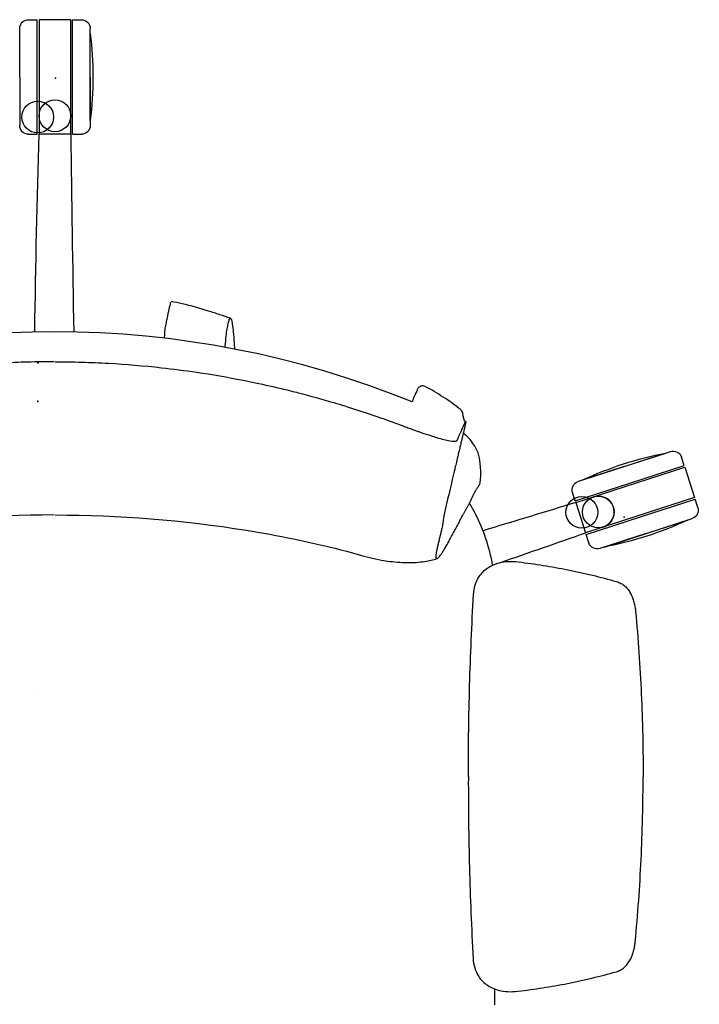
# Model space of a CAD drawing. Header units: metres. Extents: x 1.1 to 14.9, y -7.2 to 0.
# Tile 11 of 22: x 8.303 to 8.688, y -6.543 to -5.984. Entities that reach past the tile are written whole.
import ezdxf

# ---------------------------------------------------------------- set-up
doc = ezdxf.new("R2010")
doc.units = ezdxf.units.M
doc.header["$MEASUREMENT"] = 0
for name, color, linetype in [('2D_Any', 251, 'Continuous'), ('72_AIX_TNKFLEX_D3_FLEX_BASE_FLEX_300', 7, 'Continuous'), ('72_AIX_TNKFLEX_D3_FLEX_RUEDA_ESTANDAR', 7, 'Continuous'), ('72_AIX_TNKFLEX_D3_FLEX_TELAS_FLEX_DELATNE', 7, 'Continuous'), ('72_AIX_TNKFLEX_D3_FLEX_TELAS_FLEX_DETRAS', 7, 'Continuous')]:
    doc.layers.add(name, color=color, linetype=linetype)

# ---------------------------------------------------------------- blocks, each defined once
blk = doc.blocks.new('72AIX_TNKFLEX_D3_CRON_RUEDA_1')
blk.add_circle((0, 0), 0.009000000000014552)
blk.add_point((0.009999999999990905, 0.02200000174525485, -0.06900000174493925))
blk = doc.blocks.new('72AIX_TNKFLEX_D3_FLEX_BASE_FLEX_300')
at = {"extrusion": (8.04963631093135e-12, 1.107937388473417e-11, -1)}
blk.add_line((-4.440892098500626e-15, -1.77635683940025e-15, 0.1294484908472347), (1.122657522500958e-12, 1.548983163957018e-12, -0.01055150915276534), dxfattribs=at)
blk = doc.blocks.new('2D_fLEX')
at = {"layer": '2D_Any'}
for p, q in [((-0.01459790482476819, 0.6937679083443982), (-0.009599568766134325, 0.6937679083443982)), ((-0.009599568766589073, 0.6612679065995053), (-0.009599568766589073, 0.6937679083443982)), ((0.00940043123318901, 0.6937679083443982), (-0.008599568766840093, 0.6937679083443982)), ((-0.008599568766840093, 0.6937679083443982), (-0.008599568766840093, 0.6440987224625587)), ((0.00940043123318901, 0.641905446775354), (0.00940043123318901, 0.6937679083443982)), ((0.01040043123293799, 0.6612679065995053), (0.01040043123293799, 0.6937679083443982)), ((0.01040043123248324, 0.6937679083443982), (0.01539876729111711, 0.6937679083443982)), ((-0.01960123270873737, 0.6612679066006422), (-0.01959790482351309, 0.6887679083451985)), ((0.02040209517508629, 0.6612679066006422), (0.02039876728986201, 0.6887679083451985)), ((0.02040209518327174, 0.6612679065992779), (0.02040209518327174, 0.6860159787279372)), ((-0.01960123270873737, 0.6612679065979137), (-0.01959790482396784, 0.6337679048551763)), ((-0.009599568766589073, 0.6407901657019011), (-0.009599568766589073, 0.6612679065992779)), ((0.01040043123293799, 0.628767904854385), (0.01040043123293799, 0.6612679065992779)), ((0.02040209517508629, 0.6612679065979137), (0.02039876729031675, 0.6337679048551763)), ((0.02040209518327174, 0.636519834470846), (0.02040209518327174, 0.6612679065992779)), ((-0.008599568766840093, 0.6440987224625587), (-0.008599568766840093, 0.6392679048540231)), ((-0.009599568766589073, 0.6394332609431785), (-0.009599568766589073, 0.6407901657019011)), ((-0.009599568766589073, 0.6385118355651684), (-0.009599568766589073, 0.6394321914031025)), ((-0.009599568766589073, 0.628767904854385), (-0.009599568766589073, 0.6385118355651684)), ((-0.008599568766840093, 0.6392679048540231), (-0.008599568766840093, 0.628767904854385)), ((0.00940043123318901, 0.6392679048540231), (0.00940043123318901, 0.6419054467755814)), ((0.00940043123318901, 0.6389125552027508), (0.00940043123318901, 0.6392679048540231)), ((0.00940043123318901, 0.6389125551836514), (0.00940043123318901, 0.6389125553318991)), ((0.00940043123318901, 0.6374027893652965), (0.00940043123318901, 0.6389088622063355)), ((0.00940043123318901, 0.628767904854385), (0.00940043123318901, 0.6374027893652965)), ((-0.01459790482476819, 0.6287679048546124), (-0.009599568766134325, 0.6287679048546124)), ((0.009111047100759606, 0.6287679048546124), (-0.008599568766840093, 0.6287679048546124)), ((0.00940043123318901, 0.6287679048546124), (0.009111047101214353, 0.6287679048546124)), ((0.01040043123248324, 0.6287679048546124), (0.01539876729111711, 0.6287679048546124)), ((0.323404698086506, 0.4404389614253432), (0.3495686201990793, 0.4489065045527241)), ((0.323404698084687, 0.4404389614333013), (0.3469494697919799, 0.448062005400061)), ((0.3574052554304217, 0.4409344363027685), (0.3558656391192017, 0.4456897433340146)), ((0.3234046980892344, 0.4404389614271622), (0.297242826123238, 0.4319650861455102)), ((0.2998599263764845, 0.432815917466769), (0.3234046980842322, 0.4404389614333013)), ((0.3098421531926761, 0.4244839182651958), (0.3577132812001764, 0.4399830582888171)), ((0.3264854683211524, 0.4309235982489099), (0.3574052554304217, 0.4409344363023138)), ((0.3577132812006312, 0.4399830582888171), (0.3632577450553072, 0.4228582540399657)), ((0.2955656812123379, 0.4209127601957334), (0.3264854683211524, 0.4309235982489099)), ((0.2955656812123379, 0.4209127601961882), (0.2940260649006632, 0.4256680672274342)), ((0.3058631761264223, 0.4231956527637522), (0.3098421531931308, 0.4244839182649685)), ((0.295873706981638, 0.4199613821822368), (0.2970474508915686, 0.4203414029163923)), ((0.2958737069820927, 0.4199613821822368), (0.3014181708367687, 0.402836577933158)), ((0.2970474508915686, 0.4203414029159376), (0.2995910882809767, 0.4211649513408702)), ((0.2995910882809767, 0.4211649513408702), (0.3058631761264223, 0.4231956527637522)), ((0.3632577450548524, 0.4228582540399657), (0.3158763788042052, 0.4075176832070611)), ((0.3326459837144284, 0.4118960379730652), (0.3635657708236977, 0.4219068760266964)), ((0.3651053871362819, 0.4171515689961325), (0.3635657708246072, 0.4219068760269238)), ((0.3017261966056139, 0.4018851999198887), (0.3326459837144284, 0.4118960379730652)), ((0.3357267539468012, 0.4023806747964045), (0.3618886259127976, 0.4108545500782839)), ((0.3357267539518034, 0.4023806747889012), (0.3592715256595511, 0.4100037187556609)), ((0.3105756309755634, 0.4058014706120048), (0.3014181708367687, 0.402836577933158)), ((0.3357267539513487, 0.4023806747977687), (0.3095628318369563, 0.3939131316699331)), ((0.3109663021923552, 0.4059279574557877), (0.3105756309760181, 0.4058014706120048)), ((0.3114076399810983, 0.4060708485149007), (0.3109663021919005, 0.4059279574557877)), ((0.3139667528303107, 0.4068994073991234), (0.3114076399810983, 0.4060708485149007)), ((0.3121819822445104, 0.3947576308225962), (0.3357267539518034, 0.4023806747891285)), ((0.3139667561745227, 0.4068994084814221), (0.3139667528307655, 0.4068994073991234)), ((0.3158763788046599, 0.4075176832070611), (0.3139783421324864, 0.4069031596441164)), ((0.3032658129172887, 0.3971298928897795), (0.3017261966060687, 0.4018851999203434))]:
    blk.add_line(p, q, dxfattribs=at)
for centre in [(0.0004004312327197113, 0.6392679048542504, -0.005026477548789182), (0.3086354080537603, 0.4146332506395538, -0.005026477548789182)]:
    blk.add_circle(centre, 0.009000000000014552, dxfattribs=at)
at = {"layer": '2D_Any', "extrusion": (0, 0, -1)}
for centre, radius, start, end in [((0.01459790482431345, 0.6887679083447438), 0.004999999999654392, 359.999999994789, 90), ((-0.01539876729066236, 0.6887679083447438), 0.004999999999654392, 90, 180.000000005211), ((0.1832311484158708, 0.6612679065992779), 0.2051315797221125, 173.0706788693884, 186.9293211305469), ((0.01459790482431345, 0.6337679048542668), 0.004999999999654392, 270, 5.211020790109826e-09), ((-0.01539876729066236, 0.6337679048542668), 0.004999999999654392, 179.999999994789, 270), ((-0.3861289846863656, 0.2467067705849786), 0.2051315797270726, 65.13038445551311, 78.98902671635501), ((-0.3511087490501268, 0.4441496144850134), 0.00499999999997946, 72.05970558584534, 162.0597055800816), ((-0.2987829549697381, 0.4272081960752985), 0.005000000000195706, 342.0597055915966, 72.05970558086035), ((-0.3603484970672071, 0.4156114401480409), 0.005000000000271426, 162.0597055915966, 252.0597055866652), ((-0.2730024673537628, 0.5961128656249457), 0.2051315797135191, 245.130384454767, 258.989026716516), ((-0.3080227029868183, 0.3986700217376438), 0.004999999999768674, 252.0597055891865, 342.0597055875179)]:
    blk.add_arc(centre, radius, start, end, dxfattribs=at)
at = {"layer": '2D_Any'}
for centre, radius, start, end in [((0.0004004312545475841, 0.639267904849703), 0.00899999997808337, 341.4426062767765, 353.0124337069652), ((0.0004004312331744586, 0.6392679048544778), 0.009000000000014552, 359.9999999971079, 10.53137027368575), ((0.0004004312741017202, 0.6392679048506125), 0.008999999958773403, 353.1051572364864, 356.755282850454), ((0.0004004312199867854, 0.6392679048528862), 0.009000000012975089, 356.8247911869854, 8.142219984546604e-09), ((2.800171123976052e-05, -0.02102745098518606), 0.5378386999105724, 67.8315600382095, 112.1087343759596), ((0.3086354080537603, 0.4146332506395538), 0.009000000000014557, 286.317451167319, 107.9402944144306), ((0.3086354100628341, 0.4146332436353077), 0.008999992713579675, 285.6239884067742, 286.3174514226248)]:
    blk.add_arc(centre, radius, start, end, dxfattribs=at)
for centre, major_axis, ratio, start_param, end_param in [((0.0004323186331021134, 0.6392738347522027), (0.008816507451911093, 0.001639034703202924), 4.30872396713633e-05, -1.075549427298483e-07, 0.0001722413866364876), ((0.0004002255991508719, 0.6392679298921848), (0.008933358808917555, -0.001094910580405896), 0.0004045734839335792, 7.747548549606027e-09, 0.001618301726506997), ((0.0004005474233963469, 0.63926789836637), (0.008985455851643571, -0.0005094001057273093), 0.0003032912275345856, -2.550637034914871e-08, 0.001213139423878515), ((0.000400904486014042, 0.6392677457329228), (0.008528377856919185, -0.002873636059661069), 0.0002785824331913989, 6.118766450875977e-08, 0.001114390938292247), ((0.2057898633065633, 0.4760125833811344), (-0.002789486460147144, 0.001117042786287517), 0.9957149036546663, -0.01381025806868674, 0.0272822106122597)]:
    blk.add_ellipse(centre, major_axis=major_axis, ratio=ratio, start_param=start_param, end_param=end_param, dxfattribs=at)
at = {"layer": '2D_Any', "extrusion": (0, 0, -1)}
for centre, major_axis, ratio, start_param, end_param in [((0.1919965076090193, 0.4787662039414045), (0.0008568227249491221, 0.002874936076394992), 9.462662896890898e-05, 2.608948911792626e-06, 0.004773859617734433), ((0.2083539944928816, 0.4818510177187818), (-0.003001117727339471, 0.0003385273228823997), 0.9963552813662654, 0.2356565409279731, 0.3256783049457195), ((0.1747711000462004, 0.463138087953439), (0.003539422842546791, 0.007174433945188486), 0.1061957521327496, -0.03428790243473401, -1.96410534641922e-08), ((0.2166364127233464, 0.45593957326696), (-0.002147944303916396, 0.001940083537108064), 0.0001098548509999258, -4.747172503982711e-07, 0.0004683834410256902)]:
    blk.add_ellipse(centre, major_axis=major_axis, ratio=ratio, start_param=start_param, end_param=end_param, dxfattribs=at)
at = {"layer": '2D_Any'}
for points in [[(-0.01106765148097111, 0.5168092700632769), (-0.01041001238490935, 0.5544607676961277), (-0.00975247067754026, 0.5921118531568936), (-0.008599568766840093, 0.6287679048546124)], [(-0.009095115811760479, 0.6297621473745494), (-0.009095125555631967, 0.6297615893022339), (-0.009095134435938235, 0.6297610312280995), (-0.00909514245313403, 0.6297604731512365)], [(0.009093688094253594, 0.6297621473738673), (0.009093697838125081, 0.6297615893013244), (0.00909370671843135, 0.6297610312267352), (0.009093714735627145, 0.629760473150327)], [(0.00940043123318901, 0.6287679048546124), (0.009751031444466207, 0.5921125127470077), (0.01040856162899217, 0.5544620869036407), (0.01106618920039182, 0.5168112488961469)], [(0.06281315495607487, 0.5188123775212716), (0.06277940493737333, 0.5186481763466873), (0.06275079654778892, 0.5184378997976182), (0.06272650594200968, 0.5181830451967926)], [(0.2206703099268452, 0.4797659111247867), (0.2173050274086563, 0.4819056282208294), (0.2139403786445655, 0.4839830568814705), (0.2103601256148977, 0.4858047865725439)], [(0.192860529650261, 0.4816357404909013), (0.1928581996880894, 0.481636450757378), (0.1928558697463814, 0.4816371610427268), (0.192853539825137, 0.4816378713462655)], [(0.2056192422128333, 0.4831281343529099), (0.2050817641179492, 0.4819871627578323), (0.2044152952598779, 0.4804701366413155), (0.2037023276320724, 0.4787942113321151)], [(0.2037023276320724, 0.4787942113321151), (0.2034774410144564, 0.4782655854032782), (0.2032479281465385, 0.4777211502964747), (0.2030163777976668, 0.4771677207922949)], [(0.2303260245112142, 0.4728489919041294), (0.227189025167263, 0.4752980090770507), (0.2240430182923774, 0.4776214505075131), (0.2206703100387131, 0.4797659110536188)], [(0.2334159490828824, 0.4659634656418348), (0.2329564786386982, 0.4660994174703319), (0.2327263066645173, 0.4661644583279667), (0.2327263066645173, 0.4661644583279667)], [(0.2411930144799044, 0.4452168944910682), (0.2411927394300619, 0.4452188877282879), (0.241192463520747, 0.4452208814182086), (0.2411921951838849, 0.4452228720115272)], [(0.2417083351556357, 0.4316635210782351), (0.2419885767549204, 0.434214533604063), (0.2423070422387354, 0.4367101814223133), (0.2411930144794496, 0.4452168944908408)], [(0.2958737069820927, 0.4199613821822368), (0.2793123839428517, 0.4149395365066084), (0.2613088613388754, 0.4094559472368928), (0.2433051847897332, 0.4039723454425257)], [(0.2973157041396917, 0.4204231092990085), (0.2973151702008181, 0.4204229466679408), (0.2973146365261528, 0.4204227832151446), (0.2973141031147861, 0.4204226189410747)], [(0.2526200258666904, 0.3858578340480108), (0.2693862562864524, 0.3916115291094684), (0.2861523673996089, 0.3973651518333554), (0.3014181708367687, 0.402836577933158)], [(0.3088021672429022, 0.4051876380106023), (0.3088036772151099, 0.405187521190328), (0.3088051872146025, 0.4051874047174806), (0.3088066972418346, 0.4051872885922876)], [(0.2488651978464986, 0.3845692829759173), (0.2501168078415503, 0.3849988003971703), (0.2513684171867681, 0.3854283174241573), (0.2526200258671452, 0.3858578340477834)], [(0.2487242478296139, 0.3845209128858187), (0.248771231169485, 0.384537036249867), (0.2488182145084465, 0.3845531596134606), (0.2488651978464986, 0.3845692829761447)], [(0.2499719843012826, 0.1351954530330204), (0.2499858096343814, 0.1381569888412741), (0.2499982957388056, 0.1411188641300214), (0.2500099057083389, 0.1440809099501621)]]:
    blk.add_open_spline(points, degree=3, dxfattribs=at)
for points, knots in [([(0.06604489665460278, 0.5336801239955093), (0.06565987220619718, 0.5322978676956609), (0.06532074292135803, 0.5308986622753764), (0.06464663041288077, 0.5279092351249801), (0.06432025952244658, 0.5263178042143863), (0.0638075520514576, 0.5237695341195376), (0.06362052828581, 0.5228273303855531), (0.06322829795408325, 0.5208595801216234), (0.06301676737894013, 0.5198029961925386), (0.06281315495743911, 0.5188123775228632)], [0, 0, 0, 0, 0.004304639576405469, 0.004304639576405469, 0.009504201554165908, 0.009504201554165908, 0.01246603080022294, 0.01246603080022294, 0.0155851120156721, 0.0155851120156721, 0.0155851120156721, 0.0155851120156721]), ([(0.09996902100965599, 0.5244773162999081), (0.09797082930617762, 0.5251493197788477), (0.09593879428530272, 0.5258239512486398), (0.09176834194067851, 0.5271857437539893), (0.08961575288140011, 0.5278765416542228), (0.08263784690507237, 0.530064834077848), (0.07778034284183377, 0.53153400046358), (0.07055448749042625, 0.5331786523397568), (0.06842028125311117, 0.5335990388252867), (0.06625722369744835, 0.5339239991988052)], [0, 0, 0, 0, 0.00633566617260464, 0.00633566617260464, 0.01349146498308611, 0.01349146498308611, 0.02978367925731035, 0.02978367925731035, 0.03638421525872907, 0.03638421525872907, 0.03638421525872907, 0.03638421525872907]), ([(0.0969532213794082, 0.5078852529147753), (0.09697568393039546, 0.5081970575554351), (0.09713102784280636, 0.5102921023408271), (0.0974681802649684, 0.514084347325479), (0.09805675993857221, 0.5184922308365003), (0.09861163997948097, 0.5210742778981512), (0.09901843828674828, 0.5225967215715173), (0.09917676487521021, 0.5231892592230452)], [59.45701128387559, 59.45701128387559, 59.45701128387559, 59.45701128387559, 64.2754460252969, 91.31461360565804, 112.7750438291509, 130.8895166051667, 142.4320885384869, 142.4320885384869, 142.4320885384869, 142.4320885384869]), ([(0.09917676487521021, 0.5231892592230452), (0.09921364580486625, 0.5233126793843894), (0.09956727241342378, 0.5244960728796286), (0.1002640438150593, 0.5249496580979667), (0.101269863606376, 0.5206538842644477), (0.1019210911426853, 0.5131670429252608), (0.1022421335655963, 0.5075606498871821), (0.1022795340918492, 0.5068763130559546)], [142.4320885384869, 142.4320885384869, 142.4320885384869, 142.4320885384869, 145.0307449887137, 167.3488695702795, 191.8412937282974, 220.5331145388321, 224.4008056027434, 224.4008056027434, 224.4008056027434, 224.4008056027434]), ([(0.06272650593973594, 0.5181830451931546), (0.06260040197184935, 0.5168599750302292), (0.06253358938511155, 0.5156827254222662), (0.06245441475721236, 0.5141012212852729), (0.06243207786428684, 0.5135978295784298), (0.06241291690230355, 0.5131211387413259)], [0, 0, 0, 0, 0.004827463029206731, 0.004827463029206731, 0.007251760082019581, 0.007251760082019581, 0.007251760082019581, 0.007251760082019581]), ([(3.360993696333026e-05, 0.4998003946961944), (-0.004997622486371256, 0.4998001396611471), (-0.01002748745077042, 0.4997314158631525), (-0.02008675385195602, 0.4994567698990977), (-0.02511289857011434, 0.4992509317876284), (-0.04018178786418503, 0.4984279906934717), (-0.05020443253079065, 0.4976060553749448), (-0.06685508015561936, 0.4957853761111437), (-0.07350399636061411, 0.4949372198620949), (-0.08898082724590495, 0.4926717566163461), (-0.09777346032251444, 0.4911668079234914), (-0.1089089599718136, 0.4889786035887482), (-0.1112434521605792, 0.4885041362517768), (-0.1188877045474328, 0.4868996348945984), (-0.1241853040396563, 0.4857071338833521), (-0.1322575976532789, 0.4837687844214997), (-0.1350734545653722, 0.4830702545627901), (-0.1446722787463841, 0.4806073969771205), (-0.1514122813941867, 0.47874332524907), (-0.1601303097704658, 0.4761666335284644), (-0.1622181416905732, 0.4755368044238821), (-0.16929348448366, 0.4733606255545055), (-0.1740508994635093, 0.4718181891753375), (-0.1799756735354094, 0.4698174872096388), (-0.1814358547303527, 0.4693189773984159), (-0.1858600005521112, 0.4677947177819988), (-0.1879035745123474, 0.4670879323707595), (-0.1924563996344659, 0.4654435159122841), (-0.1934685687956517, 0.4650745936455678), (-0.1965057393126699, 0.4639513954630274), (-0.1972730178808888, 0.4636661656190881), (-0.1992166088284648, 0.4629406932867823), (-0.1997949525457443, 0.4627219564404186), (-0.2010494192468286, 0.4622526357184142), (-0.2015248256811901, 0.462075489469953), (-0.2022311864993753, 0.4618140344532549), (-0.202464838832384, 0.4617278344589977), (-0.2030726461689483, 0.4615044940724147), (-0.2034414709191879, 0.4613698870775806), (-0.2041987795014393, 0.4610952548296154), (-0.2045920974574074, 0.4609536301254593), (-0.2055195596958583, 0.4606219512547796), (-0.2060562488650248, 0.4604318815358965), (-0.2101090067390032, 0.4590113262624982), (-0.2134377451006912, 0.4579291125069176), (-0.2193435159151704, 0.4562046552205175), (-0.2218581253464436, 0.4555831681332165), (-0.2260083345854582, 0.4548848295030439), (-0.2271197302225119, 0.4549528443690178), (-0.2277619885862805, 0.4552161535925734), (-0.2278523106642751, 0.4552710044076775), (-0.2279900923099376, 0.455394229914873), (-0.2280352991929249, 0.4554550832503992), (-0.2281113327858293, 0.4556034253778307), (-0.2281274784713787, 0.4556541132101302), (-0.2282156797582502, 0.4558856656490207), (-0.2282358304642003, 0.4559414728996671), (-0.2283703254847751, 0.4562104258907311), (-0.2284517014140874, 0.4563694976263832), (-0.2285985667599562, 0.4567176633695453), (-0.2286351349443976, 0.4568742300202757), (-0.2288753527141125, 0.4573948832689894), (-0.228961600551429, 0.4575608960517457), (-0.2291828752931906, 0.4580648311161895), (-0.2292554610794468, 0.4582738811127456), (-0.2295506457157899, 0.4589912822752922), (-0.2296681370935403, 0.4592077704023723), (-0.2299228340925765, 0.4597419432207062), (-0.2300031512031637, 0.4599202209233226), (-0.2302008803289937, 0.4603959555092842), (-0.230307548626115, 0.4606647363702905), (-0.2305546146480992, 0.4612456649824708), (-0.230660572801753, 0.4614828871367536), (-0.2311421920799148, 0.4625594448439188), (-0.2311792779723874, 0.462667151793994), (-0.2315292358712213, 0.4634663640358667), (-0.2315844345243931, 0.463591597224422), (-0.231651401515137, 0.4637432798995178), (-0.2316687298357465, 0.4637824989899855), (-0.2317738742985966, 0.4640211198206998), (-0.2318653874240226, 0.4642307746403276), (-0.2319807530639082, 0.4644951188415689), (-0.2320153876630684, 0.4645744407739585), (-0.2320902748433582, 0.4647478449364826), (-0.2321307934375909, 0.4648424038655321), (-0.2322390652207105, 0.4650936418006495), (-0.2323143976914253, 0.4652669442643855), (-0.2324476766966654, 0.4655581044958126), (-0.2325065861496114, 0.465680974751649), (-0.2326057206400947, 0.4658784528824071), (-0.2326472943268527, 0.4659571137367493), (-0.2327021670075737, 0.4660517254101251), (-0.2327191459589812, 0.4660792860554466), (-0.2327881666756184, 0.4661825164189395), (-0.2328268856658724, 0.4662138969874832), (-0.2328523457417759, 0.4662064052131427)], [0, 0, 0, 0, 1.509369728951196, 1.509369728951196, 3.018978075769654, 3.018978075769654, 6.038004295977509, 6.038004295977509, 8.045456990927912, 8.045456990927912, 10.71213706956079, 10.71213706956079, 11.42054897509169, 11.42054897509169, 13.03543194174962, 13.03543194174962, 13.89046568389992, 13.89046568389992, 15.94446210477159, 15.94446210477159, 16.59211480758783, 16.59211480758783, 18.14505736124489, 18.14505736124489, 18.62549573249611, 18.62549573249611, 19.54529406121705, 19.54529406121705, 19.92912656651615, 19.92912656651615, 20.08358744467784, 20.08358744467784, 20.33250472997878, 20.33250472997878, 20.48196052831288, 20.48196052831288, 20.55593665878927, 20.55593665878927, 20.6746245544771, 20.6746245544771, 20.80294451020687, 20.80294451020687, 20.98127392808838, 20.98127392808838, 22.1595255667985, 22.1595255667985, 23.35081861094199, 23.35081861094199, 24.70846548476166, 24.70846548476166, 24.99997342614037, 24.99997342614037, 25.26813701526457, 25.26813701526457, 25.53513170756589, 25.53513170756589, 25.82969512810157, 25.82969512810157, 25.97650837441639, 25.97650837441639, 26.19714619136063, 26.19714619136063, 26.30772301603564, 26.30772301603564, 26.44205415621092, 26.44205415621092, 26.62878234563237, 26.62878234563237, 26.75444602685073, 26.75444602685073, 26.86240943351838, 26.86240943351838, 26.94736695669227, 26.94736695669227, 27.25597132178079, 27.25597132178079, 27.31444368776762, 27.31444368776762, 27.32628530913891, 27.32628530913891, 27.39293858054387, 27.39293858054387, 27.40758656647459, 27.40758656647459, 27.42453626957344, 27.42453626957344, 27.45336382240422, 27.45336382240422, 27.47984152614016, 27.47984152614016, 27.50321932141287, 27.50321932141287, 27.5147776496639, 27.5147776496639, 27.55371148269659, 27.55371148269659, 27.55371148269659, 27.55371148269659]), ([(0.0005651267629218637, 0.4998001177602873), (0.00559635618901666, 0.4997946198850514), (0.01062614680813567, 0.4997206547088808), (0.02068512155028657, 0.4994355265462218), (0.02571104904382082, 0.4992244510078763), (0.04077907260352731, 0.4983858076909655), (0.05080085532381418, 0.4975534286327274), (0.06744959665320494, 0.4957153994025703), (0.07409762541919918, 0.4948603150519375), (0.08957208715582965, 0.4925787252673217), (0.0983631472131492, 0.4910646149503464), (0.1094963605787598, 0.4888648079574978), (0.1118303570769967, 0.4883879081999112), (0.1194729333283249, 0.4867754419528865), (0.1247692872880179, 0.4855774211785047), (0.1328395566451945, 0.4836306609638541), (0.1356546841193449, 0.4829291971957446), (0.1452509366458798, 0.4804563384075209), (0.1519889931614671, 0.4785852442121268), (0.1607043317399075, 0.4759994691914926), (0.1627915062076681, 0.4753674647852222), (0.1698645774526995, 0.4731839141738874), (0.1746203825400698, 0.4716365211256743), (0.1805430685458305, 0.4696296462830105), (0.1820027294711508, 0.4691296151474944), (0.1864252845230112, 0.4676007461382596), (0.1884681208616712, 0.4668918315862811), (0.1930192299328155, 0.4652426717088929), (0.1940310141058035, 0.4648726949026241), (0.1970670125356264, 0.4637463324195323), (0.1978339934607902, 0.4634603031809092), (0.1997768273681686, 0.4627328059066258), (0.2003549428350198, 0.4625134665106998), (0.201608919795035, 0.4620428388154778), (0.2020841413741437, 0.461865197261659), (0.2027902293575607, 0.4616030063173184), (0.2030237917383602, 0.4615165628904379), (0.2036313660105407, 0.4612925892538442), (0.2040000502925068, 0.4611575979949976), (0.2047570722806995, 0.4608821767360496), (0.2051502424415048, 0.460740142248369), (0.2060773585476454, 0.4604074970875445), (0.2066138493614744, 0.4602168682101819), (0.2106651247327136, 0.4587920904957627), (0.2139927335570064, 0.4577064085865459), (0.2198967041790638, 0.4559757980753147), (0.2224106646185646, 0.4553516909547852), (0.2265601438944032, 0.4546490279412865), (0.2276716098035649, 0.4547158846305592), (0.2283141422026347, 0.4549785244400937), (0.2284045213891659, 0.4550332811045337), (0.2285424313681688, 0.4551563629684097), (0.2285877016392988, 0.4552171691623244), (0.2286638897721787, 0.4553654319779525), (0.2286800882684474, 0.4554161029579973), (0.2287685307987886, 0.4556475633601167), (0.2287887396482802, 0.4557033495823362), (0.2289235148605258, 0.455972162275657), (0.2290050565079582, 0.4561311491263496), (0.2291522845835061, 0.4564791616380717), (0.2291890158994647, 0.4566356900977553), (0.2294297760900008, 0.4571560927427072), (0.2295161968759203, 0.4573220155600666), (0.2297379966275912, 0.4578257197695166), (0.2298108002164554, 0.4580346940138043), (0.2301067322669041, 0.4587517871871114), (0.2302244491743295, 0.4589681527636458), (0.2304797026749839, 0.4595020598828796), (0.2305602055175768, 0.4596802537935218), (0.2307584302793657, 0.4601557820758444), (0.230865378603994, 0.4604244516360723), (0.231113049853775, 0.4610051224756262), (0.2312192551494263, 0.4612422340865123), (0.2317019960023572, 0.4623182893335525), (0.2317391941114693, 0.4624259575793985), (0.232089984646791, 0.463224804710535), (0.2321453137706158, 0.4633499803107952), (0.2322124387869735, 0.4635015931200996), (0.2322298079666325, 0.4635407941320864), (0.2323352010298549, 0.4637793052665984), (0.2324269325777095, 0.4639888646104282), (0.232542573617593, 0.4642530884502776), (0.2325772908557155, 0.4643323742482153), (0.2326523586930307, 0.4645057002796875), (0.232692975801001, 0.4646002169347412), (0.2328015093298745, 0.4648513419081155), (0.2328770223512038, 0.46502456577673), (0.2330106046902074, 0.4653155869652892), (0.2330696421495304, 0.4654383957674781), (0.2331689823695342, 0.4656357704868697), (0.2332106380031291, 0.4657143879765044), (0.2332656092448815, 0.4658089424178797), (0.2332826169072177, 0.465836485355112), (0.2333517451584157, 0.4659396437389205), (0.2333904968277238, 0.4659709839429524), (0.2334159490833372, 0.4659634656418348)], [0, 0, 0, 0, 1.509369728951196, 1.509369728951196, 3.018978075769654, 3.018978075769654, 6.038004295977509, 6.038004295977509, 8.045456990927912, 8.045456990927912, 10.71213706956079, 10.71213706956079, 11.42054897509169, 11.42054897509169, 13.03543194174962, 13.03543194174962, 13.89046568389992, 13.89046568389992, 15.94446210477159, 15.94446210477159, 16.59211480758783, 16.59211480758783, 18.14505736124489, 18.14505736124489, 18.62549573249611, 18.62549573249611, 19.54529406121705, 19.54529406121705, 19.92912656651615, 19.92912656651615, 20.08358744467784, 20.08358744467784, 20.33250472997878, 20.33250472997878, 20.48196052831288, 20.48196052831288, 20.55593665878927, 20.55593665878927, 20.6746245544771, 20.6746245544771, 20.80294451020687, 20.80294451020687, 20.98127392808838, 20.98127392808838, 22.1595255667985, 22.1595255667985, 23.35081861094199, 23.35081861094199, 24.70846548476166, 24.70846548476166, 24.99997342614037, 24.99997342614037, 25.26813701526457, 25.26813701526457, 25.53513170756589, 25.53513170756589, 25.82969512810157, 25.82969512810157, 25.97650837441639, 25.97650837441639, 26.19714619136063, 26.19714619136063, 26.30772301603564, 26.30772301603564, 26.44205415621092, 26.44205415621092, 26.62878234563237, 26.62878234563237, 26.75444602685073, 26.75444602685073, 26.86240943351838, 26.86240943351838, 26.94736695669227, 26.94736695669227, 27.25597132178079, 27.25597132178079, 27.31444368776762, 27.31444368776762, 27.32628530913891, 27.32628530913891, 27.39293858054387, 27.39293858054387, 27.40758656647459, 27.40758656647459, 27.42453626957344, 27.42453626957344, 27.45336382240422, 27.45336382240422, 27.47984152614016, 27.47984152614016, 27.50321932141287, 27.50321932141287, 27.5147776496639, 27.5147776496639, 27.55371148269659, 27.55371148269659, 27.55371148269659, 27.55371148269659]), ([(0.2103601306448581, 0.4858047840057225), (0.2100467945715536, 0.4859652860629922), (0.2096992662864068, 0.4860721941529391), (0.2090580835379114, 0.4861591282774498), (0.2087553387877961, 0.4861524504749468), (0.2082457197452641, 0.4860743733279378), (0.2080288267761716, 0.4860099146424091), (0.2076425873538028, 0.4858548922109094), (0.2074742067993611, 0.485762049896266), (0.2071416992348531, 0.4855482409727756), (0.2070004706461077, 0.4854290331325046), (0.2067237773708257, 0.4851704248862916), (0.206620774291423, 0.4850458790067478), (0.2063485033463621, 0.4846955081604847), (0.2062476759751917, 0.4845174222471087), (0.2058876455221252, 0.4838554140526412), (0.2057078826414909, 0.4834062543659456), (0.2055149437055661, 0.4828782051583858)], [0, 0, 0, 0, 0.001094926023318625, 0.001094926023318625, 0.002074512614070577, 0.002074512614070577, 0.002961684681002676, 0.002961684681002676, 0.003924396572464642, 0.003924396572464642, 0.005259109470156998, 0.005259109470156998, 0.007267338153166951, 0.007267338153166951, 0.01168658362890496, 0.01168658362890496, 0.02429162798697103, 0.02429162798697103, 0.02429162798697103, 0.02429162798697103]), ([(0.2103601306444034, 0.4858047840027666), (0.2103601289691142, 0.4858047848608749), (0.2103601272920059, 0.4858047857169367), (0.2103601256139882, 0.4858047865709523), (0.2103601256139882, 0.4858047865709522), (0.2103601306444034, 0.4858047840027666), (0.2103601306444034, 0.4858047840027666)], [31.15404722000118, 31.15404722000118, 31.15404722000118, 31.15404722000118, 31.1553392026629, 31.1553392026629, 31.1553392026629, 31.15533920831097, 31.15533920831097, 31.15533920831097, 31.15533920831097]), ([(0.2303265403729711, 0.4728485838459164), (0.230326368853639, 0.4728487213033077), (0.2303261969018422, 0.4728488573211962), (0.2303260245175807, 0.472848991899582), (0.2303260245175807, 0.472848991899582), (0.2303265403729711, 0.4728485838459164), (0.2303265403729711, 0.4728485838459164)], [37.82206296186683, 37.82206296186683, 37.82206296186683, 37.82206296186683, 37.85586373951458, 37.85586373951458, 37.85586373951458, 37.855864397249, 37.855864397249, 37.855864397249, 37.855864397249]), ([(0.2318050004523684, 0.470439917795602), (0.2317574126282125, 0.4706754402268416), (0.2316767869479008, 0.4709800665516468), (0.2314119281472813, 0.4715838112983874), (0.2312429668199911, 0.4718721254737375), (0.2308396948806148, 0.4723870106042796), (0.2306058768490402, 0.4726247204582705), (0.2303265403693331, 0.4728485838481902)], [0, 0, 0, 0, 0.001376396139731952, 0.001376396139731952, 0.002585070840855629, 0.002585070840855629, 0.003728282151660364, 0.003728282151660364, 0.003728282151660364, 0.003728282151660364]), ([(0.2318051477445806, 0.4704391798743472), (0.2318050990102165, 0.4704394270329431), (0.231805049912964, 0.470439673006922), (0.2318050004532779, 0.470439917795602), (0.2318050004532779, 0.470439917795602), (0.2318051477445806, 0.4704391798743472), (0.2318051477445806, 0.4704391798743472)], [35.55275655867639, 35.55275655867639, 35.55275655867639, 35.55275655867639, 35.58255812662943, 35.58255812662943, 35.58255812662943, 35.582558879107, 35.582558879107, 35.582558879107, 35.582558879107]), ([(0.2327263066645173, 0.4661644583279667), (0.2323424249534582, 0.4674838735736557), (0.2322402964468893, 0.4680551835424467), (0.2320872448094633, 0.4689176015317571), (0.2320340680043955, 0.4692177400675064), (0.231922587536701, 0.4698292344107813), (0.2318634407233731, 0.4701435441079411), (0.2318051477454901, 0.4704391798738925)], [0, 0, 0, 0, 0.001740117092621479, 0.001740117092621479, 0.002650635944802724, 0.002650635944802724, 0.003606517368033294, 0.003606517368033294, 0.003606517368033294, 0.003606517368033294]), ([(0.2334159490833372, 0.4659634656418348), (0.2334186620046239, 0.4659626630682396), (0.2334212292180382, 0.4659614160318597), (0.233462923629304, 0.4659324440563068), (0.2334657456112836, 0.4657889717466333), (0.2333929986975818, 0.4652146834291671), (0.2333032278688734, 0.46473951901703), (0.2331048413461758, 0.4638248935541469), (0.2330310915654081, 0.463497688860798), (0.2327794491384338, 0.4624137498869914), (0.2326128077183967, 0.4617291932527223), (0.2323101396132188, 0.4604579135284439), (0.2322361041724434, 0.4601442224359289), (0.2321249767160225, 0.459672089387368), (0.2320836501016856, 0.4594962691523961), (0.2319626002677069, 0.4589797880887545), (0.2318821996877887, 0.4586350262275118), (0.2315518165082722, 0.4572202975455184), (0.2314652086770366, 0.4568537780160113), (0.2310957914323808, 0.4553059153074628), (0.2309400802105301, 0.4546589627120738), (0.2306400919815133, 0.4534033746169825), (0.2305335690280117, 0.4529556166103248), (0.2303291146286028, 0.4520944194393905), (0.2302434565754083, 0.4517328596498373), (0.2299934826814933, 0.4506749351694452), (0.2297962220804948, 0.4498315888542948), (0.2291891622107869, 0.4472637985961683), (0.228979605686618, 0.4463830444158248), (0.2285743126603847, 0.4446795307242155), (0.2283798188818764, 0.4438614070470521), (0.2277718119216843, 0.4412955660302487), (0.2277713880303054, 0.441290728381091), (0.2267514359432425, 0.4369836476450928), (0.2263227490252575, 0.4351761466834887), (0.2255111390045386, 0.4317502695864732), (0.2252773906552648, 0.4307633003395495), (0.2237588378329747, 0.4243528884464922), (0.2236570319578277, 0.4239237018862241), (0.2226391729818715, 0.4196288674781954), (0.2221322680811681, 0.4174900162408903), (0.2215808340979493, 0.4151628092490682)], [27.55371148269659, 27.55371148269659, 27.55371148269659, 27.55371148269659, 27.5578719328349, 27.5578719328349, 27.62548724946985, 27.62548724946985, 27.70522600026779, 27.70522600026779, 27.74266060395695, 27.74266060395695, 27.81993418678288, 27.81993418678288, 27.84588686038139, 27.84588686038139, 27.85995839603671, 27.85995839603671, 27.88967802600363, 27.88967802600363, 27.98063562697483, 27.98063562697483, 28.06264292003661, 28.06264292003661, 28.1087465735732, 28.1087465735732, 28.14264091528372, 28.14264091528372, 28.20856236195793, 28.20856236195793, 28.24269221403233, 28.24269221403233, 28.27580351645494, 28.27580351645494, 28.34241326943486, 28.34241326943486, 28.3969041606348, 28.3969041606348, 28.43097592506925, 28.43097592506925, 28.49751527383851, 28.49751527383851, 28.57060894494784, 28.57060894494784, 28.57060894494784, 28.57060894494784]), ([(0.2411930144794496, 0.4452168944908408), (0.2409271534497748, 0.4471625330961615), (0.2401748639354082, 0.449195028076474), (0.2378628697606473, 0.4532679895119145), (0.2362510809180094, 0.4553688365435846), (0.2337206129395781, 0.4579162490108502), (0.2331040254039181, 0.4584944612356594), (0.2324575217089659, 0.4590592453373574)], [0, 0, 0, 0, 0.009008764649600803, 0.009008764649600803, 0.01811997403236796, 0.01811997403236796, 0.0208408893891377, 0.0208408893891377, 0.0208408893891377, 0.0208408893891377]), ([(0.2362828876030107, 0.4210586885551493), (0.2364427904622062, 0.4213942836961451), (0.2365994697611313, 0.4217308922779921), (0.2367551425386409, 0.4220680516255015), (0.2368710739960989, 0.422319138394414), (0.2369864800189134, 0.4225705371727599), (0.2371023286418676, 0.4228220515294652), (0.2373082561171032, 0.4232691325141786), (0.2375155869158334, 0.4237165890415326), (0.2377297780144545, 0.424163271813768), (0.2377978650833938, 0.4243052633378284), (0.2378666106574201, 0.4244471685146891), (0.2379362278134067, 0.4245889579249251), (0.2379806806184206, 0.4246794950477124), (0.2380254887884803, 0.424769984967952), (0.2380707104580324, 0.4248604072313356), (0.2381867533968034, 0.4250924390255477), (0.2383055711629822, 0.4253240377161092), (0.2384277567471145, 0.4255547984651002), (0.238549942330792, 0.4257855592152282), (0.2386755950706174, 0.4260155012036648), (0.2388055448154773, 0.4262442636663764), (0.2388238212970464, 0.4262764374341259), (0.2388421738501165, 0.4263085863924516), (0.2388606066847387, 0.4263407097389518), (0.2389732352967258, 0.4265369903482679), (0.2390888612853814, 0.4267323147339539), (0.2392073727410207, 0.4269267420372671), (0.2393452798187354, 0.427152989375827), (0.2394871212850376, 0.427378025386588), (0.2396318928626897, 0.4276018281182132), (0.2397290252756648, 0.4277519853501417), (0.2398272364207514, 0.4279015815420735), (0.2399263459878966, 0.4280506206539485), (0.240122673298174, 0.4283458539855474), (0.2403225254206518, 0.4286389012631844), (0.2405154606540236, 0.4289336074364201), (0.2406606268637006, 0.4291553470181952), (0.240802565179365, 0.4293781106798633), (0.2409355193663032, 0.4296033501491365), (0.2409622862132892, 0.4296486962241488), (0.2409886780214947, 0.4296941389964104), (0.2410146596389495, 0.4297396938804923), (0.2411177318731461, 0.4299204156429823), (0.2412143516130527, 0.4301029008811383), (0.2413011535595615, 0.4302883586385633), (0.2414098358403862, 0.4305205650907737), (0.241503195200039, 0.4307574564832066), (0.2415745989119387, 0.4310012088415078), (0.2416268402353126, 0.4311795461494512), (0.2416674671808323, 0.4313615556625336), (0.2416933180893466, 0.4315478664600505), (0.2416986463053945, 0.4315862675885), (0.2417033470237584, 0.431624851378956), (0.2417074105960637, 0.4316636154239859)], [0, 0, 0, 0, 0.0716480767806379, 0.0716480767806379, 0.0716480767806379, 0.1250052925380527, 0.1250052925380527, 0.1250052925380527, 0.219850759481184, 0.219850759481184, 0.219850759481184, 0.2500002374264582, 0.2500002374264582, 0.2500002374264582, 0.269251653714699, 0.269251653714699, 0.269251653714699, 0.318652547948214, 0.318652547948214, 0.318652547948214, 0.368053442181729, 0.368053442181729, 0.368053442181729, 0.375001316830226, 0.375001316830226, 0.375001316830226, 0.417454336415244, 0.417454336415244, 0.417454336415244, 0.46685523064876, 0.46685523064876, 0.46685523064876, 0.5000000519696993, 0.5000000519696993, 0.5000000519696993, 0.56565701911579, 0.56565701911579, 0.56565701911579, 0.615057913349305, 0.615057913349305, 0.615057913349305, 0.6250034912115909, 0.6250034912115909, 0.6250034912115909, 0.664458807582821, 0.664458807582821, 0.664458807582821, 0.713859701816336, 0.713859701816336, 0.713859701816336, 0.7500030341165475, 0.7500030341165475, 0.7500030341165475, 0.7574526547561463, 0.7574526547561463, 0.7574526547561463, 0.7574526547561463]), ([(0.2215808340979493, 0.4151628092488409), (0.2201804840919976, 0.406617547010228), (0.2197463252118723, 0.4047854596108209), (0.2191558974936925, 0.4022916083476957), (0.2186836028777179, 0.4003027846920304), (0.2182938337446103, 0.3986518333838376), (0.217980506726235, 0.3973268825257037), (0.2177424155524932, 0.3963271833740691), (0.2175029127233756, 0.3953255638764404), (0.2172701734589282, 0.3943389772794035), (0.2170579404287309, 0.3933953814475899), (0.2168178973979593, 0.3922267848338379), (0.2166075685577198, 0.3909557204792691), (0.2164900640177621, 0.3897268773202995), (0.2165154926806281, 0.3888193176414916), (0.2166887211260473, 0.3882569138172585), (0.2170155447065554, 0.3880657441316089), (0.2175045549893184, 0.3882741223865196), (0.2181560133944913, 0.3888894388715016), (0.2189585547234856, 0.389885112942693), (0.2199017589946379, 0.3912335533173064), (0.2209853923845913, 0.3929358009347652), (0.2220051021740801, 0.3946561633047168), (0.2228927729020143, 0.3962162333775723), (0.2238241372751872, 0.3978881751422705), (0.2250462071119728, 0.4001384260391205), (0.2265309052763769, 0.4029068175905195), (0.2277685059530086, 0.4051898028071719), (0.2287422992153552, 0.4070056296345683), (0.2294600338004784, 0.408369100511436), (0.2301686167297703, 0.4097369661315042), (0.2308793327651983, 0.4111072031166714), (0.231603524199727, 0.4124776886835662), (0.2323511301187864, 0.413844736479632), (0.2331236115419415, 0.4152066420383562), (0.2339075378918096, 0.4165655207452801), (0.2346789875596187, 0.417926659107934), (0.2354155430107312, 0.4192956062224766), (0.2359393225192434, 0.4203420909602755), (0.2362222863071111, 0.4209315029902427), (0.2362828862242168, 0.4210586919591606)], [0, 0, 0, 0, 0.0622580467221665, 0.0974619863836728, 0.132665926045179, 0.167869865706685, 0.185471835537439, 0.203073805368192, 0.220675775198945, 0.238277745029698, 0.255879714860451, 0.273481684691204, 0.308685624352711, 0.343889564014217, 0.379093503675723, 0.41429744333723, 0.449501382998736, 0.484705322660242, 0.519909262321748, 0.555113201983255, 0.590317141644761, 0.625521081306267, 0.660725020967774, 0.678326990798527, 0.69592896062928, 0.731132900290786, 0.766336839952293, 0.801540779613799, 0.819142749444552, 0.836744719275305, 0.854346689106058, 0.871948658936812, 0.889550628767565, 0.907152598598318, 0.924754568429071, 0.942356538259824, 0.959958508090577, 0.97756047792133, 0.995162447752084, 1, 1, 1, 1]), ([(0.2487209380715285, 0.3845033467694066), (0.2468871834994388, 0.3945799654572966), (0.2436643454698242, 0.4044627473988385), (0.2379336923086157, 0.4155278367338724), (0.2367785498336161, 0.4175803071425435), (0.2355588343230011, 0.4195903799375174)], [0.01045029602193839, 0.01045029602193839, 0.01045029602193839, 0.01045029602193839, 0.04094457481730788, 0.04094457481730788, 0.0480468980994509, 0.0480468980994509, 0.0480468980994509, 0.0480468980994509]), ([(3.378446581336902e-05, 0.4129164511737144), (-0.03619910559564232, 0.4128931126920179), (-0.07258865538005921, 0.4101040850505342), (-0.1264027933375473, 0.4015512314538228), (-0.1443281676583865, 0.397873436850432), (-0.1708361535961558, 0.3911915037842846), (-0.1795239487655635, 0.3882068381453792), (-0.1922614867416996, 0.3864966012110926), (-0.1960930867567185, 0.3861852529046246), (-0.2032502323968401, 0.386105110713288), (-0.206601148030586, 0.3863117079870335), (-0.2110041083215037, 0.3869889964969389), (-0.2121717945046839, 0.3872092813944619), (-0.2144522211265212, 0.38773168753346), (-0.2155481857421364, 0.3880340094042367), (-0.2167005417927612, 0.3883822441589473)], [0, 0, 0, 0, 0.1086992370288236, 0.1086992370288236, 0.1636896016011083, 0.1636896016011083, 0.1909077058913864, 0.1909077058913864, 0.202352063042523, 0.202352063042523, 0.2124360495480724, 0.2124360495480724, 0.2161427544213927, 0.2161427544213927, 0.2198831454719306, 0.2198831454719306, 0.2198831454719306, 0.2198831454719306]), ([(0.000474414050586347, 0.4129162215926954), (0.03670726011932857, 0.4128551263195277), (0.07309388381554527, 0.4100281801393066), (0.1268990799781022, 0.4014192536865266), (0.1448206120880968, 0.3977227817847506), (0.1713216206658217, 0.391013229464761), (0.1800063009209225, 0.3880195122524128), (0.1927420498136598, 0.3862960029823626), (0.1965733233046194, 0.3859806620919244), (0.2037303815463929, 0.385893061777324), (0.2070815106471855, 0.3860961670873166), (0.2114851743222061, 0.3867688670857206), (0.2126530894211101, 0.3869879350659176), (0.2149340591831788, 0.3875079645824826), (0.216030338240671, 0.3878091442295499), (0.2171830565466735, 0.3881561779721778)], [0, 0, 0, 0, 0.1086992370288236, 0.1086992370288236, 0.1636896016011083, 0.1636896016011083, 0.1909077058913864, 0.1909077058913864, 0.202352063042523, 0.202352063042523, 0.2124360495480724, 0.2124360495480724, 0.2161427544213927, 0.2161427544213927, 0.2198831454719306, 0.2198831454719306, 0.2198831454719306, 0.2198831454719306]), ([(0.2378420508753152, 0.3677560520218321), (0.2379431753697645, 0.3695587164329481), (0.2382429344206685, 0.3713530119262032), (0.2393085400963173, 0.3748143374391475), (0.2400663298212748, 0.3764628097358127), (0.2424028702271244, 0.3800095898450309), (0.2440802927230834, 0.3816828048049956), (0.2474766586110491, 0.3839636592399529), (0.2495835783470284, 0.3851047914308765), (0.2556296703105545, 0.3866043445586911), (0.2592131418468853, 0.3868391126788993), (0.263346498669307, 0.3863126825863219)], [0, 0, 0, 0, 0.5416525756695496, 0.5416525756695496, 1.082176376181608, 1.082176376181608, 1.803839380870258, 1.803839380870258, 2.319924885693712, 2.319924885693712, 2.848568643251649, 2.848568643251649, 2.848568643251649, 2.848568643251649]), ([(0.263346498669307, 0.3863126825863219), (0.2656974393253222, 0.3860132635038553), (0.2680486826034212, 0.3857156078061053), (0.2703962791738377, 0.3853912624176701), (0.2727438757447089, 0.3850669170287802), (0.2750878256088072, 0.3847158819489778), (0.2774281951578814, 0.3843425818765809), (0.2797685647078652, 0.383969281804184), (0.2821053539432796, 0.3835737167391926), (0.2844379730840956, 0.3831548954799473), (0.2867705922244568, 0.382736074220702), (0.2890990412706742, 0.382293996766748), (0.2914229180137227, 0.3818290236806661), (0.2937467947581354, 0.3813640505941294), (0.2960660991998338, 0.3808761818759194), (0.2983803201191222, 0.3803653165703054), (0.300694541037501, 0.3798544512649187), (0.3030036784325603, 0.3793205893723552), (0.3053071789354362, 0.3787634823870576), (0.309914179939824, 0.3776492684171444), (0.3144986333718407, 0.3764420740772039), (0.3190599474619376, 0.3751533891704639)], [-0.5, -0.5, -0.5, -0.5, -0.4375, -0.4375, -0.4375, -0.375, -0.375, -0.375, -0.3125, -0.3125, -0.3125, -0.25, -0.25, -0.25, -0.1875, -0.1875, -0.1875, -0.125, -0.125, -0.125, 0, 0, 0, 0]), ([(0.3190599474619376, 0.3751533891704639), (0.3199164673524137, 0.3749114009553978), (0.3207460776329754, 0.3745729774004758), (0.3215256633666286, 0.3741438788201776), (0.3223052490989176, 0.3737147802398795), (0.3230348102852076, 0.3731950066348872), (0.3237010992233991, 0.3726049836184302), (0.3243673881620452, 0.3720149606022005), (0.3249704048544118, 0.3713546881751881), (0.3255116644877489, 0.3706480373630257), (0.3260529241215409, 0.3699413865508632), (0.3265324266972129, 0.3691883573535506), (0.3269561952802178, 0.3684056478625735), (0.3273799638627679, 0.3676229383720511), (0.3277479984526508, 0.366810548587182), (0.328067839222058, 0.3659799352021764), (0.3283876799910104, 0.3651493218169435), (0.3286593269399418, 0.3643004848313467), (0.3288899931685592, 0.3634408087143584), (0.3291206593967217, 0.3625811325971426), (0.3293103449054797, 0.3617106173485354), (0.3294624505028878, 0.3608336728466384), (0.3296145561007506, 0.3599567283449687), (0.3297290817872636, 0.359073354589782), (0.3298104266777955, 0.3581870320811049)], [-1, -1, -1, -1, -0.875, -0.875, -0.875, -0.75, -0.75, -0.75, -0.625, -0.625, -0.625, -0.5, -0.5, -0.5, -0.375, -0.375, -0.375, -0.25, -0.25, -0.25, -0.125, -0.125, -0.125, 0, 0, 0, 0]), ([(0.2349211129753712, 0.2646255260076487), (0.2349211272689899, 0.2646392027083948), (0.2349233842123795, 0.2668017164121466), (0.2349267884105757, 0.2711130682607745), (0.2349820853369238, 0.2797082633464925), (0.2351453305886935, 0.2947492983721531), (0.2356074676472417, 0.3162332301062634), (0.236516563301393, 0.3420038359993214), (0.2373606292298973, 0.359174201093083), (0.237842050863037, 0.3677560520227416)], [0.4998011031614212, 0.4998011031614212, 0.4998011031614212, 0.4998011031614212, 0.5, 0.53125, 0.5625, 0.625, 0.75, 0.875, 1, 1, 1, 1]), ([(0.3298104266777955, 0.3581870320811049), (0.3305244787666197, 0.3504068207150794), (0.3311592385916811, 0.3426192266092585), (0.3316993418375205, 0.334825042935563), (0.3322394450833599, 0.3270308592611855), (0.3326848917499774, 0.3192300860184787), (0.3330397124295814, 0.311425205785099), (0.3333945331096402, 0.3036203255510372), (0.3336587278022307, 0.2958113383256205), (0.3338276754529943, 0.2880002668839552), (0.3339121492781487, 0.2840947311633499), (0.3339728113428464, 0.2801886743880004), (0.3340110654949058, 0.2762824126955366), (0.3340301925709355, 0.274329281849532), (0.3340437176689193, 0.272376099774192), (0.3340539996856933, 0.270422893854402), (0.3340642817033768, 0.2684696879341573), (0.334071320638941, 0.2665164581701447), (0.3340692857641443, 0.264563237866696)], [-1, -1, -1, -1, -0.875, -0.875, -0.875, -0.75, -0.75, -0.75, -0.625, -0.625, -0.625, -0.5625, -0.5625, -0.5625, -0.53125, -0.53125, -0.53125, -0.5, -0.5, -0.5, -0.5]), ([(0.2349211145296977, 0.2646270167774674), (0.2349211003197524, 0.2646133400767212), (0.2349188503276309, 0.2624508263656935), (0.2349132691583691, 0.2581394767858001), (0.2349506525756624, 0.2495441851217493), (0.2350825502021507, 0.2345028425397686), (0.2354999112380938, 0.2130179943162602), (0.2363552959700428, 0.1872455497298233), (0.2371635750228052, 0.1700734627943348), (0.237627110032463, 0.1614906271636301)], [0.4998011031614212, 0.4998011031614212, 0.4998011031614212, 0.4998011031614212, 0.5, 0.53125, 0.5625, 0.625, 0.75, 0.875, 1, 1, 1, 1]), ([(0.3296152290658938, 0.1708679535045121), (0.3303454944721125, 0.1786466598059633), (0.3309964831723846, 0.1864329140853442), (0.3315528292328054, 0.194225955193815), (0.3321091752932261, 0.2020189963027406), (0.3325708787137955, 0.2098188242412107), (0.3329419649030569, 0.2176229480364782), (0.3333130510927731, 0.2254270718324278), (0.333593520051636, 0.233235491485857), (0.333778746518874, 0.2410461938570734), (0.3338713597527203, 0.2449515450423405), (0.333940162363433, 0.2488574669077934), (0.333986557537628, 0.2527636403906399), (0.334009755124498, 0.2547167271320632), (0.3340273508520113, 0.2566698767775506), (0.3340417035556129, 0.2586230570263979), (0.3340560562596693, 0.2605762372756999), (0.3340671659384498, 0.2625294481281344), (0.3340692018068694, 0.2644826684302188)], [-1, -1, -1, -1, -0.875, -0.875, -0.875, -0.75, -0.75, -0.75, -0.625, -0.625, -0.625, -0.5625, -0.5625, -0.5625, -0.53125, -0.53125, -0.53125, -0.5, -0.5, -0.5, -0.5]), ([(0.3188294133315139, 0.153924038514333), (0.3196864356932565, 0.1541642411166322), (0.3205167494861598, 0.1545009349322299), (0.3212972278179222, 0.1549284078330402), (0.3220777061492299, 0.1553558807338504), (0.3228083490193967, 0.155874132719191), (0.3234758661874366, 0.1564627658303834), (0.3241433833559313, 0.1570513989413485), (0.3247477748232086, 0.1577104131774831), (0.3252905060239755, 0.1584159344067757), (0.3258332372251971, 0.1591214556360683), (0.3263143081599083, 0.1598734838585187), (0.3267397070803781, 0.1606553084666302), (0.3271651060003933, 0.161437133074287), (0.3275348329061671, 0.1622487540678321), (0.3278564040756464, 0.1630786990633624), (0.3281779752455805, 0.16390864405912), (0.3284513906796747, 0.1647569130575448), (0.3286838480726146, 0.1656161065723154), (0.3289163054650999, 0.1664753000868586), (0.3291078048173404, 0.1673454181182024), (0.3292617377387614, 0.1682220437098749), (0.3294156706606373, 0.1690986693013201), (0.3295320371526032, 0.1699818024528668), (0.3296152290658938, 0.1708679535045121)], [-1, -1, -1, -1, -0.875, -0.875, -0.875, -0.75, -0.75, -0.75, -0.625, -0.625, -0.625, -0.5, -0.5, -0.5, -0.375, -0.375, -0.375, -0.25, -0.25, -0.25, -0.125, -0.125, -0.125, 0, 0, 0, 0]), ([(0.2376271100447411, 0.1614906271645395), (0.2377244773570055, 0.1596877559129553), (0.2380204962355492, 0.1578928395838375), (0.2390788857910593, 0.15442930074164), (0.2398332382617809, 0.1527792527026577), (0.2421623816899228, 0.149227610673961), (0.2438363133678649, 0.1475509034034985), (0.2472279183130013, 0.1452629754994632), (0.2493324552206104, 0.1441174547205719), (0.2553754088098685, 0.1426053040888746), (0.2589583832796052, 0.1423630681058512), (0.2630928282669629, 0.1428808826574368)], [0, 0, 0, 0, 0.5416525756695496, 0.5416525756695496, 1.082176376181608, 1.082176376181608, 1.803839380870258, 1.803839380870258, 2.319924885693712, 2.319924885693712, 2.848568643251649, 2.848568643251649, 2.848568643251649, 2.848568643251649]), ([(0.2630928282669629, 0.1428808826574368), (0.2654443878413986, 0.1431754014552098), (0.26779624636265, 0.1434681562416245), (0.2701445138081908, 0.143787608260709), (0.2724927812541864, 0.1441070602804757), (0.2748374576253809, 0.1444532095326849), (0.2771786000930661, 0.1448216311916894), (0.2795197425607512, 0.1451900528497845), (0.2818573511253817, 0.1455807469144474), (0.2841908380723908, 0.1459947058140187), (0.2865243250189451, 0.14640866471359), (0.2888536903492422, 0.1468458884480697), (0.2911785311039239, 0.1473060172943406), (0.2935033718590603, 0.1477661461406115), (0.2958236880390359, 0.148249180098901), (0.2981389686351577, 0.1487552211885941), (0.3004542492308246, 0.1492612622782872), (0.3027644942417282, 0.1497903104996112), (0.3050691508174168, 0.1503426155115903), (0.3096784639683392, 0.1514472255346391), (0.3142654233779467, 0.1526448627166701), (0.3188294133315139, 0.153924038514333)], [-0.5, -0.5, -0.5, -0.5, -0.4375, -0.4375, -0.4375, -0.375, -0.375, -0.375, -0.3125, -0.3125, -0.3125, -0.25, -0.25, -0.25, -0.1875, -0.1875, -0.1875, -0.125, -0.125, -0.125, 0, 0, 0, 0])]:
    blk.add_open_spline(points, degree=3, knots=knots, dxfattribs=at)
blk = doc.blocks.new('72AIX_TNKFLEX_D3_FLEX_TELA_BASE_NUEVO')
blk.add_point((0, 0))
blk = doc.blocks.new('72AIX_TNKFLEX_D3_FLEX_TELA_ALTA')
blk.add_point((0, 0))
blk = doc.blocks.new('e06e2b80-a123-4871-bf98-8334fe83f5d1')
blk.add_blockref('2D_fLEX', (0.005405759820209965, -0.344465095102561, 0.005026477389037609))
at = {"layer": '72_AIX_TNKFLEX_D3_FLEX_BASE_FLEX_300', "color": 0}
blk.add_blockref('72AIX_TNKFLEX_D3_FLEX_BASE_FLEX_300', (-0.003845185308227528, -0.03041186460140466, 0.1014468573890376), dxfattribs=at)
at = {"layer": '72_AIX_TNKFLEX_D3_FLEX_BASE_FLEX_300', "color": 0, "xscale": -1}
blk.add_blockref('72AIX_TNKFLEX_D3_FLEX_BASE_FLEX_300', (-0.003845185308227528, -0.03041186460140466, 0.1014468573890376), dxfattribs=at)
at = {"layer": '72_AIX_TNKFLEX_D3_FLEX_BASE_FLEX_300', "color": 0}
for xscale, rotation in [(-1, 144), (-0.9999999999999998, 216), (-1, 288), (-0.9999999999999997, 72)]:
    blk.add_blockref('72AIX_TNKFLEX_D3_FLEX_BASE_FLEX_300', (-0.003845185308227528, -0.03041186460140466, 0.1014468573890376), dxfattribs=dict(at, xscale=xscale, rotation=rotation))
for rotation in [216, 288, 144, 72]:
    blk.add_blockref('72AIX_TNKFLEX_D3_FLEX_BASE_FLEX_300', (-0.003845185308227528, -0.03041186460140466, 0.1014468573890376), dxfattribs=dict(at, rotation=rotation))
at = {"layer": '72_AIX_TNKFLEX_D3_FLEX_RUEDA_ESTANDAR', "color": 0}
blk.add_blockref('72AIX_TNKFLEX_D3_CRON_RUEDA_1', (-0.003952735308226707, 0.2940693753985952, 0.07402647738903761), dxfattribs=at)
at = {"layer": '72_AIX_TNKFLEX_D3_FLEX_RUEDA_ESTANDAR', "color": 0, "rotation": 288}
blk.add_blockref('72AIX_TNKFLEX_D3_CRON_RUEDA_1', (0.3047215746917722, 0.0699606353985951, 0.07402647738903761), dxfattribs=at)
at = {"layer": '72_AIX_TNKFLEX_D3_FLEX_TELAS_FLEX_DELATNE', "color": 0, "xscale": -1}
for name, p in [('72AIX_TNKFLEX_D3_FLEX_TELA_ALTA', (-0.003810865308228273, 0.1546540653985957, 1.154747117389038)), ('72AIX_TNKFLEX_D3_FLEX_TELA_BASE_NUEVO', (-0.00381068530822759, 0.1328161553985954, 0.4849685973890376))]:
    blk.add_blockref(name, p, dxfattribs=at)
at = {"layer": '72_AIX_TNKFLEX_D3_FLEX_TELAS_FLEX_DELATNE', "color": 0}
for name, p in [('72AIX_TNKFLEX_D3_FLEX_TELA_ALTA', (-0.003810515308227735, 0.1546540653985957, 1.154747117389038)), ('72AIX_TNKFLEX_D3_FLEX_TELA_BASE_NUEVO', (-0.00381068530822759, 0.1328161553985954, 0.4849685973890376))]:
    blk.add_blockref(name, p, dxfattribs=at)
at = {"layer": '72_AIX_TNKFLEX_D3_FLEX_TELAS_FLEX_DETRAS', "color": 0, "xscale": -1}
for name, p in [('72AIX_TNKFLEX_D3_FLEX_TELA_ALTA', (-0.003829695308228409, 0.1548873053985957, 1.154693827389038)), ('72AIX_TNKFLEX_D3_FLEX_TELA_BASE_NUEVO', (-0.00381068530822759, 0.133044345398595, 0.4849685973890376))]:
    blk.add_blockref(name, p, dxfattribs=at)
at = {"layer": '72_AIX_TNKFLEX_D3_FLEX_TELAS_FLEX_DETRAS', "color": 0}
for name, p in [('72AIX_TNKFLEX_D3_FLEX_TELA_ALTA', (-0.003791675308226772, 0.1548873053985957, 1.154693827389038)), ('72AIX_TNKFLEX_D3_FLEX_TELA_BASE_NUEVO', (-0.00381068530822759, 0.133044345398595, 0.4849685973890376))]:
    blk.add_blockref(name, p, dxfattribs=at)

msp = doc.modelspace()

# ---------------------------------------------------------------- block references
msp.add_blockref('e06e2b80-a123-4871-bf98-8334fe83f5d1', (8.316808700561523, -6.333786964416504, -0.005026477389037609))

doc.saveas('drawing.dxf')
